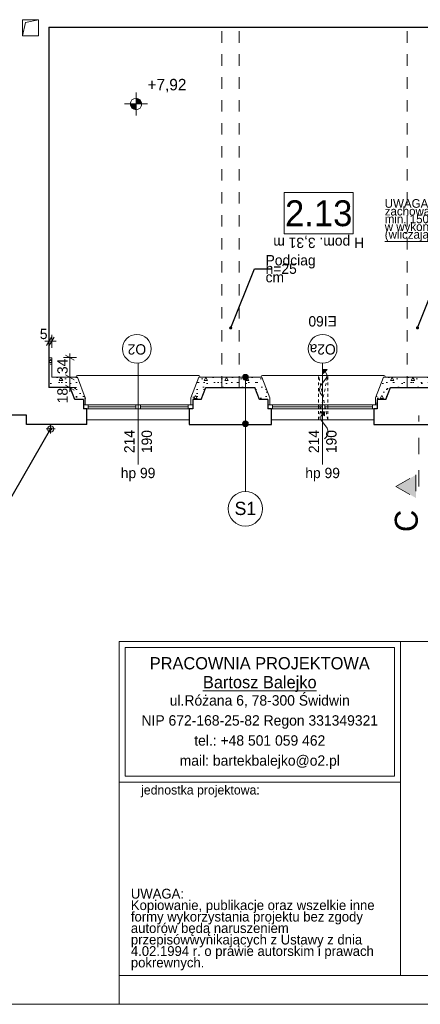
# Model space of a CAD drawing. Extents: x -145259 to -66341, y -2316 to 227384.
# Tile 102 of 143: x -87987 to -81020, y 117284 to 134414. Entities that reach past the tile are written whole.
import ezdxf

# ---------------------------------------------------------------- set-up
doc = ezdxf.new("R2010")
doc.units = 0
doc.header["$MEASUREMENT"] = 0
for name, pattern in [('Dashed', [564.444447, 282.222223, -282.222223]), ('Hidden Line', [100, 50, -50]), ('Przerywana', [400, 200, -200])]:
    doc.linetypes.add(name, pattern=pattern)
for name, color, linetype in [('A-Okna', 7, 'Continuous'), ('Arch ocieplenie', 7, 'Continuous'), ('Arch opisy', 7, 'Continuous'), ('Arch wymiary', 7, 'Continuous'), ('INWENT RZĘDNE', 7, 'Continuous')]:
    doc.layers.add(name, color=color, linetype=linetype)
for name, color, linetype, lineweight in [('A-Okna_Nr_Pióra__21', 7, 'Continuous', 13), ('A-Okna_Nr_Pióra__5', 7, 'Continuous', 13), ('Arch ocieplenie_Nr_Pióra__21', 7, 'Continuous', 13), ('Arch opisy okien_Nr_Pióra__21', 7, 'Continuous', 13), ('Arch opisy_Nr_Pióra__1', 7, 'Continuous', 25), ('Arch opisy_Nr_Pióra__20', 1, 'Continuous', 20), ('Arch opisy_Nr_Pióra__21', 7, 'Continuous', 13), ('arch przekroje_Nr_Pióra__21', 7, 'Continuous', 13), ('arch przekroje_Nr_Pióra__5', 7, 'Continuous', 13), ('ARCH TABELA_Nr_Pióra__21', 7, 'Continuous', 13), ('ARCH TABELA_Nr_Pióra__7', 7, 'Continuous', 13), ('Arch wymiary_Nr_Pióra__20', 1, 'Continuous', 20), ('Arch wymiary_Nr_Pióra__21', 7, 'Continuous', 13), ('Arch wymiary_Nr_Pióra__5', 7, 'Continuous', 13), ('Inwent kominy_Nr_Pióra__21', 7, 'Continuous', 13), ('INWENT ODWODNIENIE_Nr_Pióra__21', 7, 'Continuous', 13), ('INWENT OPISY_Nr_Pióra__21', 7, 'Continuous', 13), ('INWENT RZĘDNE_Nr_Pióra__21', 7, 'Continuous', 13), ('INWENT STROPY_Nr_Pióra__21', 7, 'Continuous', 13), ('INWENT. OKNA_Nr_Pióra__21', 7, 'Continuous', 13), ('INWENT.ŚCIANY_Nr_Pióra__1', 7, 'Continuous', 25), ('INWENT.ŚCIANY_Nr_Pióra__21', 7, 'Continuous', 13)]:
    doc.layers.add(name, color=color, linetype=linetype, lineweight=lineweight)
doc.styles.add('GENERATED_STYLE_1', font='txt')
doc.styles.add('GENERATED_STYLE_10', font='txt')
doc.styles.add('GENERATED_STYLE_2', font='txt')
doc.styles.add('GENERATED_STYLE_4', font='txt')
doc.styles.add('GENERATED_STYLE_5', font='txt')
doc.styles.add('GENERATED_STYLE_6', font='txt')
doc.styles.add('GENERATED_STYLE_7', font='txt')
doc.styles.add('GENERATED_STYLE_8', font='txt')
doc.styles.add('GENERATED_STYLE_9', font='txt')
doc.dimstyles.new('GENERATED_STYLE__1', dxfattribs={"dimtxt": 179.999995, "dimasz": 114, "dimexe": 0.18, "dimexo": 0, "dimgap": 0.09, "dimtad": 1, "dimdec": 0, "dimlfac": 0.1, "dimzin": 0, "dimdsep": 46, "dimtxsty": 'GENERATED_STYLE_1', "dimblk": 'ARROWHEAD_2', "dimblk1": 'ARROWHEAD_2', "dimblk2": 'ARROWHEAD_2', "dimcen": 0.09, "dimclrd": 7, "dimclre": 7, "dimclrt": 7, "dimazin": 0, "dimtfac": 1, "dimtdec": 4, "dimtmove": 0, "dimatfit": 3, "dimfxl": 0, "dimtolj": 1, "dimtzin": 0, "dimarcsym": 0})
doc.dimstyles.new('GENERATED_STYLE__2', dxfattribs={"dimtxt": 179.999995, "dimasz": 114, "dimexe": 0.18, "dimexo": 0, "dimgap": 0.09, "dimtad": 1, "dimtih": 1, "dimtoh": 1, "dimdec": 0, "dimlfac": 0.1, "dimzin": 0, "dimdsep": 46, "dimtxsty": 'GENERATED_STYLE_1', "dimblk": 'ARROWHEAD_2', "dimblk1": 'ARROWHEAD_2', "dimblk2": 'ARROWHEAD_2', "dimcen": 0.09, "dimclrd": 7, "dimclre": 7, "dimclrt": 7, "dimazin": 0, "dimtfac": 1, "dimtdec": 4, "dimtmove": 0, "dimatfit": 3, "dimfxl": 0, "dimtolj": 1, "dimtzin": 0, "dimarcsym": 0})
doc.dimstyles.new('GENERATED_STYLE__9', dxfattribs={"dimtxt": 0.18, "dimasz": 109.44, "dimexe": 0.18, "dimexo": 0.0625, "dimgap": 0.09, "dimtad": 0, "dimtih": 1, "dimtoh": 1, "dimdec": 4, "dimzin": 0, "dimdsep": 46, "dimcen": 0.09, "dimadec": 0, "dimazin": 0, "dimtfac": 1, "dimtdec": 4, "dimtmove": 0, "dimatfit": 3, "dimldrblk": 'ARROWHEAD_11', "dimfxl": 0, "dimtolj": 1, "dimtzin": 0, "dimarcsym": 0})
pattern_1 = [(0, (0, 0), (0, 623.5383), [60, -300]), (0, (180, 311.8), (0, 623.5383), [60, -300]), (60, (0, 0), (-540, 311.7692), [60, -300]), (60, (360, 0), (-540, 311.7692), [60, -300]), (120, (60, 0), (540, 311.7692), [60, -300]), (120, (420, 0), (540, 311.7692), [60, -300]), (0, (0, 60), (0, 120.000005), [0, -120, 0, -180.00001]), (45, (60, 60), (-84.85282, 84.85282), [0, -90, 0, -150.00001])]

# ---------------------------------------------------------------- blocks, each defined once
blk = doc.blocks.new('Ściana_500', base_point=(-87479, 128014))
at = {"layer": 'Arch ocieplenie_Nr_Pióra__21', "linetype": 'Continuous'}
h = blk.add_hatch(dxfattribs=at)
h.set_pattern_fill('Structural_Concrete', color=256, style=0, pattern_type=2)
h.set_pattern_definition(pattern_1)
h.paths.add_polyline_path([(-87479, 128014), (-87109, 128014), (-86985, 128194), (-87429, 128194)], flags=0)
for p, q in [((-86985, 128194), (-87429, 128194)), ((-87479, 128014), (-87109, 128014))]:
    blk.add_line(p, q, dxfattribs=at)
blk = doc.blocks.new('Ściana_501', base_point=(-87109, 128014))
at = {"layer": 'Arch ocieplenie_Nr_Pióra__21', "linetype": 'Continuous'}
h = blk.add_hatch(dxfattribs=at)
h.set_pattern_fill('Structural_Concrete', color=256, style=0, pattern_type=2)
h.set_pattern_definition(pattern_1)
h.paths.add_polyline_path([(-87109, 128014), (-87029, 127804), (-86848, 127834), (-86985, 128194)], flags=0)
for p, q in [((-86848, 127834), (-86985, 128194)), ((-87109, 128014), (-87029, 127804))]:
    blk.add_line(p, q, dxfattribs=at)
blk = doc.blocks.new('Ściana_502', base_point=(-87029, 127804))
at = {"layer": 'Arch ocieplenie_Nr_Pióra__21', "linetype": 'Continuous'}
h = blk.add_hatch(dxfattribs=at)
h.set_pattern_fill('Structural_Concrete', color=256, style=0, pattern_type=2)
h.set_pattern_definition(pattern_1)
h.paths.add_polyline_path([(-87029, 127804), (-86879, 127804), (-86849, 127834), (-86848, 127834)], flags=0)
for p, q in [((-87029, 127804), (-86879, 127804)), ((-86849, 127834), (-86848, 127834))]:
    blk.add_line(p, q, dxfattribs=at)
blk = doc.blocks.new('Ściana_503', base_point=(-86879, 127804))
at = {"layer": 'Arch ocieplenie_Nr_Pióra__21', "linetype": 'Continuous'}
h = blk.add_hatch(dxfattribs=at)
h.set_pattern_fill('Structural_Concrete', color=256, style=0, pattern_type=2)
h.set_pattern_definition(pattern_1)
h.paths.add_polyline_path([(-86879, 127804), (-86879, 127714), (-86849, 127714), (-86849, 127834)], flags=0)
for p, q in [((-86879, 127804), (-86879, 127714)), ((-86849, 127714), (-86849, 127834)), ((-86879, 127714), (-86849, 127714))]:
    blk.add_line(p, q, dxfattribs=at)
blk = doc.blocks.new('Ściana_504', base_point=(-84329, 128014))
at = {"layer": 'Arch ocieplenie_Nr_Pióra__21', "linetype": 'Continuous'}
h = blk.add_hatch(dxfattribs=at)
h.set_pattern_fill('Structural_Concrete', color=256, style=0, pattern_type=2)
h.set_pattern_definition(pattern_1)
h.paths.add_polyline_path([(-84329, 128194), (-84873, 128194), (-84749, 128014), (-84329, 128014)], flags=0)
for p, q in [((-84329, 128194), (-84873, 128194)), ((-84749, 128014), (-84329, 128014))]:
    blk.add_line(p, q, dxfattribs=at)
blk = doc.blocks.new('Ściana_505', base_point=(-84749, 128014))
at = {"layer": 'Arch ocieplenie_Nr_Pióra__21', "linetype": 'Continuous'}
h = blk.add_hatch(dxfattribs=at)
h.set_pattern_fill('Structural_Concrete', color=256, style=0, pattern_type=2)
h.set_pattern_definition(pattern_1)
h.paths.add_polyline_path([(-84873, 128194), (-85010, 127834), (-84829, 127804), (-84749, 128014)], flags=0)
for p, q in [((-84873, 128194), (-85010, 127834)), ((-84829, 127804), (-84749, 128014))]:
    blk.add_line(p, q, dxfattribs=at)
blk = doc.blocks.new('Ściana_506', base_point=(-84829, 127804))
at = {"layer": 'Arch ocieplenie_Nr_Pióra__21', "linetype": 'Continuous'}
h = blk.add_hatch(dxfattribs=at)
h.set_pattern_fill('Structural_Concrete', color=256, style=0, pattern_type=2)
h.set_pattern_definition(pattern_1)
h.paths.add_polyline_path([(-85010, 127834), (-85009, 127834), (-84979, 127804), (-84829, 127804)], flags=0)
for p, q in [((-85010, 127834), (-85009, 127834)), ((-84979, 127804), (-84829, 127804))]:
    blk.add_line(p, q, dxfattribs=at)
blk = doc.blocks.new('Ściana_507', base_point=(-84979, 127804))
at = {"layer": 'Arch ocieplenie_Nr_Pióra__21', "linetype": 'Continuous'}
h = blk.add_hatch(dxfattribs=at)
h.set_pattern_fill('Structural_Concrete', color=256, style=0, pattern_type=2)
h.set_pattern_definition(pattern_1)
h.paths.add_polyline_path([(-85009, 127834), (-85009, 127714), (-84979, 127714), (-84979, 127804)], flags=0)
for p, q in [((-85009, 127834), (-85009, 127714)), ((-84979, 127714), (-84979, 127804)), ((-85009, 127714), (-84979, 127714))]:
    blk.add_line(p, q, dxfattribs=at)
blk = doc.blocks.new('Ściana_508', base_point=(-84329, 128014))
at = {"layer": 'Arch ocieplenie_Nr_Pióra__21', "linetype": 'Continuous'}
h = blk.add_hatch(dxfattribs=at)
h.set_pattern_fill('Structural_Concrete', color=256, style=0, pattern_type=2)
h.set_pattern_definition(pattern_1)
h.paths.add_polyline_path([(-84329, 128014), (-83899, 128014), (-83775, 128194), (-84329, 128194)], flags=0)
for p, q in [((-83775, 128194), (-84329, 128194)), ((-84329, 128014), (-83899, 128014))]:
    blk.add_line(p, q, dxfattribs=at)
blk = doc.blocks.new('Ściana_509', base_point=(-83899, 128014))
at = {"layer": 'Arch ocieplenie_Nr_Pióra__21', "linetype": 'Continuous'}
h = blk.add_hatch(dxfattribs=at)
h.set_pattern_fill('Structural_Concrete', color=256, style=0, pattern_type=2)
h.set_pattern_definition(pattern_1)
h.paths.add_polyline_path([(-83899, 128014), (-83819, 127804), (-83638, 127834), (-83775, 128194)], flags=0)
for p, q in [((-83638, 127834), (-83775, 128194)), ((-83899, 128014), (-83819, 127804))]:
    blk.add_line(p, q, dxfattribs=at)
blk = doc.blocks.new('Ściana_510', base_point=(-83819, 127804))
at = {"layer": 'Arch ocieplenie_Nr_Pióra__21', "linetype": 'Continuous'}
h = blk.add_hatch(dxfattribs=at)
h.set_pattern_fill('Structural_Concrete', color=256, style=0, pattern_type=2)
h.set_pattern_definition(pattern_1)
h.paths.add_polyline_path([(-83819, 127804), (-83669, 127804), (-83639, 127834), (-83638, 127834)], flags=0)
for p, q in [((-83819, 127804), (-83669, 127804)), ((-83639, 127834), (-83638, 127834))]:
    blk.add_line(p, q, dxfattribs=at)
blk = doc.blocks.new('Ściana_511', base_point=(-83669, 127804))
at = {"layer": 'Arch ocieplenie_Nr_Pióra__21', "linetype": 'Continuous'}
h = blk.add_hatch(dxfattribs=at)
h.set_pattern_fill('Structural_Concrete', color=256, style=0, pattern_type=2)
h.set_pattern_definition(pattern_1)
h.paths.add_polyline_path([(-83669, 127804), (-83669, 127714), (-83639, 127714), (-83639, 127834)], flags=0)
for p, q in [((-83669, 127804), (-83669, 127714)), ((-83639, 127714), (-83639, 127834)), ((-83669, 127714), (-83639, 127714))]:
    blk.add_line(p, q, dxfattribs=at)
blk = doc.blocks.new('Ściana_512', base_point=(-81129, 128014))
at = {"layer": 'Arch ocieplenie_Nr_Pióra__21', "linetype": 'Continuous'}
h = blk.add_hatch(dxfattribs=at)
h.set_pattern_fill('Structural_Concrete', color=256, style=0, pattern_type=2)
h.set_pattern_definition(pattern_1)
h.paths.add_polyline_path([(-81129, 128194), (-81663, 128194), (-81539, 128014), (-81129, 128014)], flags=0)
for p, q in [((-81129, 128194), (-81663, 128194)), ((-81539, 128014), (-81129, 128014))]:
    blk.add_line(p, q, dxfattribs=at)
blk = doc.blocks.new('Ściana_513', base_point=(-81539, 128014))
at = {"layer": 'Arch ocieplenie_Nr_Pióra__21', "linetype": 'Continuous'}
h = blk.add_hatch(dxfattribs=at)
h.set_pattern_fill('Structural_Concrete', color=256, style=0, pattern_type=2)
h.set_pattern_definition(pattern_1)
h.paths.add_polyline_path([(-81663, 128194), (-81800, 127834), (-81619, 127804), (-81539, 128014)], flags=0)
for p, q in [((-81663, 128194), (-81800, 127834)), ((-81619, 127804), (-81539, 128014))]:
    blk.add_line(p, q, dxfattribs=at)
blk = doc.blocks.new('Ściana_514', base_point=(-81619, 127804))
at = {"layer": 'Arch ocieplenie_Nr_Pióra__21', "linetype": 'Continuous'}
h = blk.add_hatch(dxfattribs=at)
h.set_pattern_fill('Structural_Concrete', color=256, style=0, pattern_type=2)
h.set_pattern_definition(pattern_1)
h.paths.add_polyline_path([(-81800, 127834), (-81799, 127834), (-81769, 127804), (-81619, 127804)], flags=0)
for p, q in [((-81800, 127834), (-81799, 127834)), ((-81769, 127804), (-81619, 127804))]:
    blk.add_line(p, q, dxfattribs=at)
blk = doc.blocks.new('Ściana_515', base_point=(-81769, 127804))
at = {"layer": 'Arch ocieplenie_Nr_Pióra__21', "linetype": 'Continuous'}
h = blk.add_hatch(dxfattribs=at)
h.set_pattern_fill('Structural_Concrete', color=256, style=0, pattern_type=2)
h.set_pattern_definition(pattern_1)
h.paths.add_polyline_path([(-81799, 127834), (-81799, 127714), (-81769, 127714), (-81769, 127804)], flags=0)
for p, q in [((-81799, 127834), (-81799, 127714)), ((-81769, 127714), (-81769, 127804)), ((-81799, 127714), (-81769, 127714))]:
    blk.add_line(p, q, dxfattribs=at)
blk = doc.blocks.new('Ściana_516', base_point=(-81129, 128014))
at = {"layer": 'Arch ocieplenie_Nr_Pióra__21', "linetype": 'Continuous'}
h = blk.add_hatch(dxfattribs=at)
h.set_pattern_fill('Structural_Concrete', color=256, style=0, pattern_type=2)
h.set_pattern_definition(pattern_1)
h.paths.add_polyline_path([(-81129, 128014), (-80689, 128014), (-80565, 128194), (-81129, 128194)], flags=0)
for p, q in [((-80565, 128194), (-81129, 128194)), ((-81129, 128014), (-80689, 128014))]:
    blk.add_line(p, q, dxfattribs=at)
blk = doc.blocks.new('Ściana_523', base_point=(-87479, 128534))
at = {"layer": 'Arch ocieplenie_Nr_Pióra__21', "linetype": 'Continuous'}
h = blk.add_hatch(dxfattribs=at)
h.set_pattern_fill('Structural_Concrete', color=256, style=0, pattern_type=2)
h.set_pattern_definition(pattern_1)
h.paths.add_polyline_path([(-87479, 128534), (-87479, 128014), (-87429, 128194), (-87429, 128534)], flags=0)
for p, q in [((-87479, 128534), (-87479, 128014)), ((-87429, 128534), (-87479, 128534)), ((-87429, 128194), (-87429, 128534))]:
    blk.add_line(p, q, dxfattribs=at)
blk = doc.blocks.new('Linia_78', base_point=(-84062, 127384))
at = {"layer": 'Arch opisy_Nr_Pióra__21', "linetype": 'Continuous'}
blk.add_line((-84062, 127384), (-84062, 126205), dxfattribs=at)
blk.add_circle((-84062, 125905), 300, dxfattribs=at)
blk = doc.blocks.new('Linia_79', base_point=(-84062, 128194))
at = {"layer": 'Arch opisy_Nr_Pióra__21', "linetype": 'Continuous'}
for points in [[(-84012, 128194), (-84016, 128213), (-84026, 128229), (-84043, 128240), (-84062, 128244), (-84081, 128240), (-84097, 128229), (-84108, 128213), (-84112, 128194), (-84108, 128174), (-84097, 128158), (-84081, 128147), (-84062, 128144), (-84043, 128147), (-84026, 128158), (-84016, 128174)], [(-84012, 127384), (-84016, 127403), (-84026, 127419), (-84043, 127430), (-84062, 127434), (-84081, 127430), (-84097, 127419), (-84108, 127403), (-84112, 127384), (-84108, 127364), (-84097, 127348), (-84081, 127337), (-84062, 127334), (-84043, 127337), (-84026, 127348), (-84016, 127364)]]:
    blk.add_hatch(color=256, dxfattribs=at).paths.add_polyline_path(points, flags=0)
blk.add_line((-84062, 128144), (-84062, 127434), dxfattribs=at)
for centre in [(-84062, 128194), (-84062, 127384)]:
    blk.add_circle(centre, 50, dxfattribs=at)
blk = doc.blocks.new('Krzywa_23', base_point=(-82685, 127122))
at = {"layer": 'A-Okna_Nr_Pióra__21', "linetype": 'Continuous'}
blk.add_hatch(color=256, dxfattribs=at).paths.add_polyline_path([(-82685, 127592), (-82686, 127522), (-82756, 127593)], flags=0)
for p, q in [((-82685, 127592), (-82756, 127593)), ((-82686, 127522), (-82756, 127593)), ((-82685, 127592), (-82686, 127522))]:
    blk.add_line(p, q, dxfattribs=at)
at = {"layer": 'A-Okna_Nr_Pióra__5', "linetype": 'Continuous', "flags": 128}
blk.add_lwpolyline([(-82685, 127122), (-82656, 127153), (-82635, 127188), (-82623, 127233), (-82625, 127271), (-82638, 127308), (-82685, 127372), (-82745, 127446), (-82752, 127478), (-82748, 127508), (-82721, 127557)], dxfattribs=at)
blk = doc.blocks.new('Krzywa_24', base_point=(-82710, 127858))
at = {"layer": 'A-Okna_Nr_Pióra__21', "linetype": 'Continuous'}
blk.add_hatch(color=256, dxfattribs=at).paths.add_polyline_path([(-82710, 128328), (-82639, 128329), (-82709, 128258)], flags=0)
for p, q in [((-82710, 128328), (-82639, 128329)), ((-82710, 128328), (-82709, 128258)), ((-82639, 128329), (-82709, 128258))]:
    blk.add_line(p, q, dxfattribs=at)
at = {"layer": 'A-Okna_Nr_Pióra__5', "linetype": 'Continuous', "flags": 128}
blk.add_lwpolyline([(-82710, 127858), (-82739, 127889), (-82760, 127924), (-82772, 127969), (-82770, 128007), (-82757, 128044), (-82710, 128108), (-82650, 128182), (-82643, 128214), (-82647, 128243), (-82674, 128293)], dxfattribs=at)
blk = doc.blocks.new('*D1519')
at = {"layer": 'Arch wymiary_Nr_Pióra__5', "linetype": 'Continuous'}
for p, q in [((-87002, 128194), (-87227, 128194)), ((-87190, 128237), (-87040, 128150)), ((-87115, 128014), (-87115, 128194)), ((-87002, 128014), (-87227, 128014)), ((-87190, 128057), (-87040, 127970)), ((-87115, 127940), (-87115, 128014))]:
    blk.add_line(p, q, dxfattribs=at)
at = {"layer": 'Arch wymiary_Nr_Pióra__21', "char_height": 180, "attachment_point": 7, "rotation": 90, "style": 'GENERATED_STYLE_1'}
for s, insert in [('{34}', (-87151, 128248)), ('{18}', (-87151, 127740))]:
    blk.add_mtext(s, dxfattribs=dict(at, insert=insert))
blk = doc.blocks.new('ARROWHEAD_2')
at = {"color": 0, "linetype": 'Continuous', "lineweight": 0}
for p, q in [((0, 0), (-1, 0)), ((-0.38, -0.66), (0.38, 0.66))]:
    blk.add_line(p, q, dxfattribs=at)
blk = doc.blocks.new('*D1520')
at = {"layer": 'Arch wymiary_Nr_Pióra__5', "linetype": 'Continuous'}
for p, q in [((-87002, 128534), (-87227, 128534)), ((-87040, 128490), (-87190, 128577)), ((-87115, 128534), (-87115, 128607)), ((-87115, 128194), (-87115, 128534)), ((-87002, 128194), (-87227, 128194)), ((-87190, 128237), (-87040, 128150))]:
    blk.add_line(p, q, dxfattribs=at)
at = {"layer": 'Arch wymiary_Nr_Pióra__21', "char_height": 180, "attachment_point": 7, "rotation": 90, "style": 'GENERATED_STYLE_1'}
for s, insert in [('{34}', (-87151, 128248)), ('{18}', (-87151, 127740))]:
    blk.add_mtext(s, dxfattribs=dict(at, insert=insert))
blk = doc.blocks.new('*D1524')
at = {"layer": 'Arch wymiary_Nr_Pióra__5', "linetype": 'Continuous'}
for p, q in [((-87552, 128818), (-87479, 128818)), ((-87522, 128743), (-87435, 128893)), ((-87479, 128705), (-87479, 128930)), ((-87479, 128818), (-87429, 128818)), ((-87385, 128893), (-87472, 128743)), ((-87429, 128705), (-87429, 128930)), ((-87429, 128818), (-87355, 128818))]:
    blk.add_line(p, q, dxfattribs=at)
at = {"layer": 'Arch wymiary_Nr_Pióra__21', "insert": (-87637, 128854), "char_height": 180, "attachment_point": 7, "style": 'GENERATED_STYLE_1'}
blk.add_mtext('{5}', dxfattribs=at)
blk = doc.blocks.new('Koty wysokościowe_25', base_point=(-85964, 132947))
at = {"layer": 'INWENT RZĘDNE_Nr_Pióra__21', "linetype": 'Continuous'}
for points in [[(-85964, 132947), (-86064, 132947), (-86057, 132909), (-86035, 132876), (-86003, 132855), (-85964, 132847)], [(-85964, 132947), (-85864, 132947), (-85872, 132985), (-85894, 133018), (-85926, 133039), (-85964, 133047)]]:
    blk.add_hatch(color=256, dxfattribs=at).paths.add_polyline_path(points, flags=0)
for p, q in [((-85964, 132747), (-85964, 133147)), ((-86164, 132947), (-85764, 132947))]:
    blk.add_line(p, q, dxfattribs=at)
blk.add_circle((-85964, 132947), 100, dxfattribs=at)
at = {"layer": 'INWENT RZĘDNE_Nr_Pióra__21', "insert": (-85764, 133147), "char_height": 200, "attachment_point": 7, "style": 'GENERATED_STYLE_2'}
blk.add_mtext('{+7,92}', dxfattribs=at)
blk = doc.blocks.new('ARROWHEAD_11')
at = {"color": 0, "linetype": 'Continuous', "lineweight": 0}
blk.add_line((0, 0), (-1, 0), dxfattribs=at)
at = {"color": 0, "linetype": 'Continuous', "lineweight": 0, "const_width": 0.25, "flags": 128}
blk.add_lwpolyline([(-0.125, 0, 1), (0.125, 0, 1)], format="xyb", close=True, dxfattribs=at)

msp = doc.modelspace()

# ---------------------------------------------------------------- hatches: boundary and pattern name
at = {"layer": 'arch przekroje_Nr_Pióra__5', "linetype": 'Continuous'}
msp.add_hatch(color=256, dxfattribs=at).paths.add_polyline_path([(-81096.9, 126093.2), (-81096.9, 126493.2), (-81446.9, 126293.2)], flags=0)

# ---------------------------------------------------------------- linework, layer by layer
at = {"layer": 'A-Okna_Nr_Pióra__5', "linetype": 'Hidden Line'}
for p, q in [((-82788.7, 127453.6), (-82788.7, 128223.6)), ((-82788.7, 128223.6), (-82628.7, 128223.6)), ((-82628.7, 127453.6), (-82788.7, 128223.6)), ((-82788.7, 127453.6), (-82628.7, 128223.6)), ((-82628.7, 127453.6), (-82628.7, 128223.6)), ((-82788.7, 127453.6), (-82628.7, 127453.6))]:
    msp.add_line(p, q, dxfattribs=at)
at = {"layer": 'Arch opisy okien_Nr_Pióra__21', "linetype": 'Continuous'}
for centre in [(-85948.7, 128688.1), (-82718.7, 128688.1)]:
    msp.add_circle(centre, 250, dxfattribs=at)
at = {"layer": 'Arch opisy_Nr_Pióra__20', "linetype": 'Continuous'}
msp.add_line((-81638.6, 130554), (-79042.3, 130554), dxfattribs=at)
at = {"layer": 'Arch opisy_Nr_Pióra__21', "linetype": 'Continuous'}
for p, q in [((-82186.9, 131407.5), (-83386.9, 131407.5)), ((-83386.9, 131407.5), (-83386.9, 130687.5)), ((-82186.9, 130687.5), (-82186.9, 131407.5)), ((-83386.9, 130687.5), (-82186.9, 130687.5))]:
    msp.add_line(p, q, dxfattribs=at)
at = {"layer": 'arch przekroje_Nr_Pióra__5', "linetype": 'Dashed'}
for p, q in [((-81046.9, 126293.2), (-81046.9, 127528.8)), ((-81446.9, 126293.2), (-81096.9, 126493.2)), ((-81096.9, 126493.2), (-81096.9, 126093.2)), ((-81446.9, 126293.2), (-81096.9, 126093.2))]:
    msp.add_line(p, q, dxfattribs=at)
at = {"layer": 'ARCH TABELA_Nr_Pióra__21', "linetype": 'Continuous'}
for p, q in [((-86258.7, 123594.8), (-81365.1, 123594.8)), ((-86258.7, 121148), (-86258.7, 123594.8)), ((-86258.7, 117783.6), (-86258.7, 123594.8)), ((-86258.7, 123594.8), (-68758.7, 123594.8)), ((-81365.1, 123594.8), (-81365.1, 117783.6)), ((-81365.1, 121148), (-81365.1, 123594.8)), ((-86152.4, 121254.3), (-86152.4, 123488.4)), ((-86152.4, 123488.4), (-81471.5, 123488.4)), ((-81471.5, 121254.3), (-81471.5, 123488.4)), ((-81365.1, 117783.6), (-81365.1, 123194.8)), ((-86258.7, 121148), (-81365.1, 121148)), ((-86152.4, 121254.3), (-81471.5, 121254.3)), ((-86258.7, 117783.6), (-81365.1, 117783.6)), ((-86258.7, 117283.6), (-86258.7, 117783.6)), ((-86258.7, 117283.6), (-86258.7, 117783.6)), ((-86258.7, 117283.6), (-86258.7, 117783.6)), ((-68758.7, 117783.6), (-81365.1, 117783.6)), ((-68258.7, 117283.6), (-143258.7, 117283.6))]:
    msp.add_line(p, q, dxfattribs=at)
at = {"layer": 'Inwent kominy_Nr_Pióra__21', "linetype": 'Continuous'}
for p, q in [((-87938.7, 134133.6), (-87938.7, 134413.6)), ((-87938.7, 134413.6), (-87658.7, 134413.6)), ((-87938.7, 134133.6), (-87888.7, 134363.6)), ((-87888.7, 134363.6), (-87658.7, 134413.6)), ((-87658.7, 134413.6), (-87658.7, 134133.6)), ((-87658.7, 134133.6), (-87938.7, 134133.6))]:
    msp.add_line(p, q, dxfattribs=at)
at = {"layer": 'INWENT ODWODNIENIE_Nr_Pióra__21', "linetype": 'Continuous'}
for p, q in [((-87528.7, 127293.6), (-87368.7, 127293.6)), ((-87448.7, 127213.6), (-87448.7, 127373.6))]:
    msp.add_line(p, q, dxfattribs=at)
msp.add_circle((-87448.7, 127293.6), 55, dxfattribs=at)
at = {"layer": 'INWENT OPISY_Nr_Pióra__21', "linetype": 'Continuous'}
for p, q in [((-85928.7, 128438.1), (-85928.7, 126673.6)), ((-82718.7, 128438.1), (-82718.7, 126673.6))]:
    msp.add_line(p, q, dxfattribs=at)
at = {"layer": 'INWENT STROPY_Nr_Pióra__21', "linetype": 'Przerywana'}
for p, q in [((-84468.7, 128013.6), (-84468.7, 134283.6)), ((-84168.7, 128013.6), (-84168.7, 134283.6)), ((-81248.7, 128013.6), (-81248.7, 134283.6))]:
    msp.add_line(p, q, dxfattribs=at)
at = {"layer": 'INWENT. OKNA_Nr_Pióra__21', "linetype": 'Continuous'}
for p, q in [((-87004.7, 128203.6), (-87004.7, 128193.6)), ((-86984.7, 128223.6), (-84872.8, 128223.6)), ((-84852.8, 128203.6), (-84852.8, 128193.6)), ((-83784.7, 128203.6), (-83784.7, 128193.6)), ((-83764.7, 128223.6), (-81652.8, 128223.6)), ((-81632.8, 128203.6), (-81632.8, 128193.6)), ((-84978.7, 127713.6), (-86878.7, 127713.6)), ((-86878.7, 127643.6), (-84978.7, 127643.6)), ((-86798.7, 127713.6), (-86798.7, 127643.6)), ((-85968.7, 127678.6), (-86798.7, 127678.6)), ((-85968.7, 127713.6), (-85968.7, 127643.6)), ((-85888.7, 127713.6), (-85888.7, 127643.6)), ((-85058.7, 127678.6), (-85888.7, 127678.6)), ((-85058.7, 127713.6), (-85058.7, 127643.6)), ((-81768.7, 127713.6), (-83668.7, 127713.6)), ((-83668.7, 127643.6), (-81768.7, 127643.6)), ((-83588.7, 127713.6), (-83588.7, 127643.6)), ((-82758.7, 127678.6), (-83588.7, 127678.6)), ((-82758.7, 127713.6), (-82758.7, 127643.6)), ((-82678.7, 127713.6), (-82678.7, 127643.6)), ((-81848.7, 127678.6), (-82678.7, 127678.6)), ((-81848.7, 127713.6), (-81848.7, 127643.6))]:
    msp.add_line(p, q, dxfattribs=at)
for centre, start, end in [((-86984.7, 128203.6), 90, 180), ((-84872.8, 128203.6), 0, 90), ((-83764.7, 128203.6), 90, 180), ((-81652.8, 128203.6), 0, 90)]:
    msp.add_arc(centre, 20, start, end, dxfattribs=at)
at = {"layer": 'INWENT.ŚCIANY_Nr_Pióra__1', "linetype": 'Continuous'}
for p, q in [((-87478.7, 134283.6), (-78228.7, 134283.6)), ((-87478.7, 134283.6), (-87478.7, 128013.6)), ((-87108.7, 128013.6), (-87478.7, 128013.6)), ((-87028.7, 127803.6), (-87108.7, 128013.6)), ((-84828.7, 127803.6), (-84748.7, 128013.6)), ((-84748.7, 128013.6), (-83898.7, 128013.6)), ((-83818.7, 127803.6), (-83898.7, 128013.6)), ((-81618.7, 127803.6), (-81538.7, 128013.6)), ((-81538.7, 128013.6), (-80688.7, 128013.6)), ((-86878.7, 127803.6), (-87028.7, 127803.6)), ((-86878.7, 127803.6), (-86878.7, 127643.6)), ((-84978.7, 127803.6), (-84978.7, 127643.6)), ((-84828.7, 127803.6), (-84978.7, 127803.6)), ((-83668.7, 127803.6), (-83818.7, 127803.6)), ((-83668.7, 127803.6), (-83668.7, 127643.6)), ((-81768.7, 127803.6), (-81768.7, 127643.6)), ((-81618.7, 127803.6), (-81768.7, 127803.6)), ((-86818.7, 127643.6), (-86878.7, 127643.6)), ((-86818.7, 127373.6), (-86818.7, 127643.6)), ((-84978.7, 127643.6), (-85038.7, 127643.6)), ((-85038.7, 127643.6), (-85038.7, 127373.6)), ((-83608.7, 127643.6), (-83668.7, 127643.6)), ((-83608.7, 127373.6), (-83608.7, 127643.6)), ((-81768.7, 127643.6), (-81828.7, 127643.6)), ((-81828.7, 127643.6), (-81828.7, 127373.6)), ((-87868.7, 127533.6), (-90208.7, 127533.6)), ((-87868.7, 127373.6), (-87868.7, 127533.6)), ((-86818.7, 127373.6), (-87868.7, 127373.6)), ((-85038.7, 127373.6), (-83608.7, 127373.6)), ((-81828.7, 127373.6), (-80398.7, 127373.6))]:
    msp.add_line(p, q, dxfattribs=at)
at = {"layer": 'INWENT.ŚCIANY_Nr_Pióra__21', "linetype": 'Continuous'}
for p, q in [((-85038.7, 127453.6), (-86818.7, 127453.6)), ((-81828.7, 127453.6), (-83608.7, 127453.6))]:
    msp.add_line(p, q, dxfattribs=at)

# ---------------------------------------------------------------- block references
at = {"layer": 'A-Okna', "linetype": 'Continuous'}
for name, p in [('Krzywa_24', (-82709.8, 127857.7)), ('Krzywa_23', (-82685.5, 127121.8))]:
    msp.add_blockref(name, p, dxfattribs=at)
at = {"layer": 'Arch ocieplenie'}
for name, p in [('Ściana_523', (-87478.7, 128533.6)), ('Ściana_500', (-87478.7, 128013.6)), ('Ściana_501', (-87108.7, 128013.6)), ('Ściana_505', (-84748.7, 128013.6)), ('Ściana_504', (-84328.7, 128013.6)), ('Ściana_508', (-84328.7, 128013.6)), ('Ściana_509', (-83898.7, 128013.6)), ('Ściana_513', (-81538.7, 128013.6)), ('Ściana_512', (-81128.7, 128013.6)), ('Ściana_516', (-81128.7, 128013.6)), ('Ściana_502', (-87028.7, 127803.6)), ('Ściana_503', (-86878.7, 127803.6)), ('Ściana_506', (-84828.7, 127803.6)), ('Ściana_507', (-84978.7, 127803.6)), ('Ściana_510', (-83818.7, 127803.6)), ('Ściana_511', (-83668.7, 127803.6)), ('Ściana_514', (-81618.7, 127803.6)), ('Ściana_515', (-81768.7, 127803.6))]:
    msp.add_blockref(name, p, dxfattribs=at)
at = {"layer": 'Arch opisy', "linetype": 'Continuous'}
for name, p in [('Linia_79', (-84061.7, 128193.6)), ('Linia_78', (-84061.7, 127383.6))]:
    msp.add_blockref(name, p, dxfattribs=at)
at = {"layer": 'INWENT RZĘDNE'}
msp.add_blockref('Koty wysokościowe_25', (-85964.3, 132947), dxfattribs=at)

# ---------------------------------------------------------------- texts
at = {"layer": 'Arch opisy okien_Nr_Pióra__21', "linetype": 'Continuous', "char_height": 180, "attachment_point": 2, "rotation": 180, "style": 'GENERATED_STYLE_8'}
for s, insert in [('{EI60}', (-82718.7, 129076.1)), ('{O2}', (-85948.7, 128587.8)), ('{O2a}', (-82718.7, 128587.8))]:
    msp.add_mtext(s, dxfattribs=dict(at, insert=insert))
at = {"layer": 'Arch opisy_Nr_Pióra__1', "linetype": 'Continuous'}
for s, insert, char_height, attachment_point, style in [('{2.13}', (-82786.9, 130814.9), 450, 8, 'GENERATED_STYLE_5'), ('{S1}', (-84061.7, 126026), 230, 2, 'GENERATED_STYLE_6')]:
    msp.add_mtext(s, dxfattribs=dict(at, insert=insert, char_height=char_height, attachment_point=attachment_point, style=style))
at = {"layer": 'arch przekroje_Nr_Pióra__21', "linetype": 'Continuous', "insert": (-81464.1, 125693.2), "char_height": 400, "attachment_point": 2, "rotation": 90, "style": 'GENERATED_STYLE_8'}
msp.add_mtext('{C}', dxfattribs=at)
at = {"layer": 'ARCH TABELA_Nr_Pióra__7', "linetype": 'Continuous', "insert": (-83811.9, 123323.5), "char_height": 212.766, "attachment_point": 2, "line_spacing_factor": 0.926719, "style": 'GENERATED_STYLE_10'}
msp.add_mtext('{PRACOWNIA PROJEKTOWA\\P\\LBartosz Balejko}', dxfattribs=at)
at = {"layer": 'ARCH TABELA_Nr_Pióra__7', "linetype": 'Continuous', "style": 'GENERATED_STYLE_9'}
for s, insert, char_height, width, attachment_point, line_spacing_factor in [('{ul.Różana 6, 78-300 Świdwin\\PNIP 672-168-25-82 Regon 331349321\\Ptel.: +48 501 059 462\\Pmail: bartekbalejko@o2.pl}', (-83811.9, 122661.5), 180.852, 7974.447, 2, 1.156383), ('{UWAGA:\\PKopiowanie, publikacje oraz wszelkie inne formy wykorzystania projektu bez zgody autorów będą naruszeniem przepisówwynikających z Ustawy z dnia 4.02.1994 r. o prawie autorskim i prawach pokrewnych.}', (-86053.6, 119293.3), 170.2128, 4483.408, 1, 0.703415)]:
    msp.add_mtext(s, dxfattribs=dict(at, insert=insert, char_height=char_height, width=width, attachment_point=attachment_point, line_spacing_factor=line_spacing_factor))
at = {"layer": 'ARCH TABELA_Nr_Pióra__7', "linetype": 'Continuous', "insert": (-85875.8, 121093.3), "char_height": 159.58, "attachment_point": 1, "style": 'GENERATED_STYLE_9'}
msp.add_mtext('{jednostka projektowa:}', dxfattribs=at)
at = {"layer": 'Arch wymiary_Nr_Pióra__20', "linetype": 'Continuous', "insert": (-81638.6, 130558), "char_height": 150, "width": 3044.354, "attachment_point": 7, "line_spacing_factor": 0.537969, "style": 'GENERATED_STYLE_2'}
msp.add_mtext('{UWAGA: \\Pzachować szerokość spocznika \\Pmin. 150 cm\\Pw wykończonej powierzchni\\P(wliczając w to również poręcz) }', dxfattribs=at)
at = {"layer": 'INWENT OPISY_Nr_Pióra__21', "linetype": 'Continuous', "insert": (-82786.9, 130441.2), "char_height": 180, "attachment_point": 2, "rotation": 180, "style": 'GENERATED_STYLE_7'}
msp.add_mtext('{H pom. 3,31 m}', dxfattribs=at)
at = {"layer": 'INWENT OPISY_Nr_Pióra__21', "linetype": 'Continuous', "insert": (-83710.4, 130080.3), "char_height": 180, "width": 803.012, "attachment_point": 4, "line_spacing_factor": 0.491192, "style": 'GENERATED_STYLE_4'}
msp.add_mtext('{Podciag\\Ph=25 cm}', dxfattribs=at)
at = {"layer": 'INWENT OPISY_Nr_Pióra__21', "linetype": 'Continuous', "char_height": 180, "width": 1346.334, "attachment_point": 2, "rotation": 90, "line_spacing_factor": 1.008452, "style": 'GENERATED_STYLE_7'}
for insert in [(-86169.9, 127073.6), (-82959.9, 127073.6)]:
    msp.add_mtext('{214\\P190}', dxfattribs=dict(at, insert=insert))
at = {"layer": 'INWENT OPISY_Nr_Pióra__21', "linetype": 'Continuous', "char_height": 180, "attachment_point": 2, "style": 'GENERATED_STYLE_7'}
for insert in [(-85928.7, 126618), (-82718.7, 126618)]:
    msp.add_mtext('{hp 99}', dxfattribs=dict(at, insert=insert))

# ---------------------------------------------------------------- dimensions: what is measured, and where the dimension line sits
at = {"layer": 'Arch wymiary', "linetype": 'Continuous'}
dim = msp.add_linear_dim(base=(-87478.7, 128817.7), p1=(-87478.7, 128273.6), p2=(-87428.7, 128273.6), dimstyle='GENERATED_STYLE__2', dxfattribs=at)
dim.commit()
dim.dimension.update_dxf_attribs({"geometry": '*D1524', "text_midpoint": (-87569, 128943.7)})
for p1, p2, picture, middle in [((-87293.7, 128193.6), (-87428.7, 128533.6), '*D1520', (-87240.9, 128385)), ((-87293.7, 128013.6), (-87293.7, 128193.6), '*D1519', (-87240.9, 127876.4))]:
    dim = msp.add_linear_dim(base=(-87114.9, 128013.6), p1=p1, p2=p2, angle=90, dimstyle='GENERATED_STYLE__1', dxfattribs=at)
    dim.commit()
    dim.dimension.update_dxf_attribs({"geometry": picture, "text_midpoint": middle})

# ---------------------------------------------------------------- leaders
at = {"layer": 'INWENT OPISY_Nr_Pióra__21', "linetype": 'Continuous', "annotation_type": 0, "has_hookline": 1, "hookline_direction": 1}
for points, text_width in [([(-84317.4, 129052.1), (-83902.7, 130080.9), (-83599.7, 130080.9)], 985.7), ([(-81069.7, 129052.1), (-80655, 130080.9), (-80351.9, 130080.9)], 985.7), ([(-87448.7, 127293.6), (-88257.4, 125893.9), (-88632.3, 125893.9)], 437.1)]:
    msp.add_leader(points, dimstyle='GENERATED_STYLE__9', dxfattribs=dict(at, text_width=text_width))

doc.saveas('drawing.dxf')
